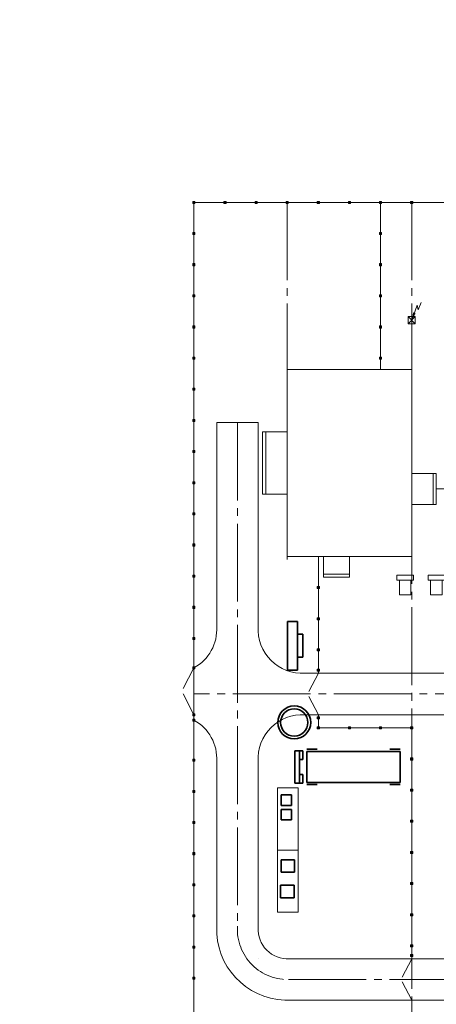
# Model space of a CAD drawing. Header units: millimetres. Extents: x 0 to 420, y 0 to 297.
# Tile 2 of 17: x 0 to 80, y 107 to 297. Entities that reach past the tile are written whole.
import ezdxf

# ---------------------------------------------------------------- set-up
doc = ezdxf.new("R2010")
doc.units = ezdxf.units.MM
for name, pattern in [('K5LT_AXLED', [19.5, 15, -1.5, 1.5, -1.5]), ('K5LT_BASIC', [0]), ('K5LT_THIN', [0])]:
    doc.linetypes.add(name, pattern=pattern)

# ---------------------------------------------------------------- blocks, each defined once
blk = doc.blocks.new('U97')
at = {"color": 4, "linetype": 'K5LT_THIN', "lineweight": 9, "true_color": 0x00ffff}
for p, q in [((51.6, 193.6), (51.6, 229.6)), ((51.6, 229.6), (75.6, 229.6)), ((75.6, 229.6), (75.6, 193.6)), ((75.6, 193.6), (51.6, 193.6))]:
    blk.add_line(p, q, dxfattribs=at)
blk = doc.blocks.new('U98')
at = {"color": 4, "linetype": 'K5LT_THIN', "lineweight": 9, "true_color": 0x00ffff}
for p, q in [((75.6, 209.6), (75.6, 203.6)), ((80.35, 209.6), (75.6, 209.6)), ((80.35, 203.6), (80.35, 209.6)), ((75.6, 203.6), (80.35, 203.6))]:
    blk.add_line(p, q, dxfattribs=at)
blk = doc.blocks.new('U99')
at = {"color": 4, "linetype": 'K5LT_THIN', "lineweight": 9, "true_color": 0x00ffff}
for p, q in [((58.6, 193.6), (58.6, 189.6)), ((63.6, 193.6), (58.6, 193.6)), ((63.6, 189.6), (63.6, 193.6)), ((58.6, 189.6), (63.6, 189.6))]:
    blk.add_line(p, q, dxfattribs=at)
blk = doc.blocks.new('U100')
at = {"color": 4, "linetype": 'K5LT_THIN', "lineweight": 9, "true_color": 0x00ffff}
for p, q in [((46.85, 205.6), (46.85, 217.6)), ((46.85, 217.6), (51.6, 217.6)), ((51.6, 217.6), (51.6, 205.6)), ((51.6, 205.6), (46.85, 205.6))]:
    blk.add_line(p, q, dxfattribs=at)
blk = doc.blocks.new('U116')
at = {"color": 3, "linetype": 'K5LT_BASIC', "lineweight": 35, "true_color": 0x00ff00}
for p, q in [((50.41, 135.18), (50.41, 132.78)), ((53.01, 135.18), (50.41, 135.18)), ((53.01, 132.78), (53.01, 135.18)), ((50.41, 132.78), (53.01, 132.78))]:
    blk.add_line(p, q, dxfattribs=at)
blk = doc.blocks.new('U117')
at = {"color": 3, "linetype": 'K5LT_BASIC', "lineweight": 35, "true_color": 0x00ff00}
for p, q in [((50.31, 130.25), (50.31, 127.85)), ((52.91, 130.25), (50.31, 130.25)), ((52.91, 127.85), (52.91, 130.25)), ((50.31, 127.85), (52.91, 127.85))]:
    blk.add_line(p, q, dxfattribs=at)
blk = doc.blocks.new('U118')
at = {"color": 3, "linetype": 'K5LT_BASIC', "lineweight": 35, "true_color": 0x00ff00}
for p, q in [((52.43, 147.65), (50.43, 147.65)), ((50.43, 147.65), (50.43, 145.65)), ((52.43, 145.65), (52.43, 147.65)), ((50.43, 145.65), (52.43, 145.65))]:
    blk.add_line(p, q, dxfattribs=at)
blk = doc.blocks.new('U119')
at = {"color": 3, "linetype": 'K5LT_BASIC', "lineweight": 35, "true_color": 0x00ff00}
for p, q in [((52.43, 144.85), (50.43, 144.85)), ((50.43, 144.85), (50.43, 142.85)), ((52.43, 142.85), (52.43, 144.85)), ((50.43, 142.85), (52.43, 142.85))]:
    blk.add_line(p, q, dxfattribs=at)
blk = doc.blocks.new('U120')
at = {"color": 4, "linetype": 'K5LT_THIN', "lineweight": 9, "true_color": 0x00ffff}
for p, q in [((49.73, 149.04), (49.73, 137.04)), ((53.73, 149.04), (49.73, 149.04)), ((53.73, 137.04), (53.73, 149.04)), ((49.73, 137.04), (53.73, 137.04))]:
    blk.add_line(p, q, dxfattribs=at)
blk = doc.blocks.new('U121')
at = {"color": 4, "linetype": 'K5LT_THIN', "lineweight": 9, "true_color": 0x00ffff}
for p, q in [((49.73, 137.04), (49.73, 125.04)), ((53.73, 137.04), (49.73, 137.04)), ((53.73, 125.04), (53.73, 137.04)), ((49.73, 125.04), (53.73, 125.04))]:
    blk.add_line(p, q, dxfattribs=at)
blk = doc.blocks.new('U250')
blk.add_hatch(color=7).paths.add_polyline_path([(75.8, 262), (75.4, 262), (75.4, 261.6), (75.8, 261.6)])
at = {"color": 4, "linetype": 'K5LT_THIN', "lineweight": 9, "true_color": 0x00ffff}
for p, q in [((75.8, 262), (75.4, 262)), ((75.4, 262), (75.4, 261.6)), ((75.8, 261.6), (75.8, 262)), ((75.4, 261.6), (75.8, 261.6))]:
    blk.add_line(p, q, dxfattribs=at)
blk = doc.blocks.new('U251')
blk.add_hatch(color=7).paths.add_polyline_path([(69.8, 262), (69.4, 262), (69.4, 261.6), (69.8, 261.6)])
at = {"color": 4, "linetype": 'K5LT_THIN', "lineweight": 9, "true_color": 0x00ffff}
for p, q in [((69.8, 262), (69.4, 262)), ((69.4, 262), (69.4, 261.6)), ((69.8, 261.6), (69.8, 262)), ((69.4, 261.6), (69.8, 261.6))]:
    blk.add_line(p, q, dxfattribs=at)
blk = doc.blocks.new('U252')
blk.add_hatch(color=7).paths.add_polyline_path([(63.8, 262), (63.4, 262), (63.4, 261.6), (63.8, 261.6)])
at = {"color": 4, "linetype": 'K5LT_THIN', "lineweight": 9, "true_color": 0x00ffff}
for p, q in [((63.8, 262), (63.4, 262)), ((63.4, 262), (63.4, 261.6)), ((63.8, 261.6), (63.8, 262)), ((63.4, 261.6), (63.8, 261.6))]:
    blk.add_line(p, q, dxfattribs=at)
blk = doc.blocks.new('U253')
blk.add_hatch(color=7).paths.add_polyline_path([(57.8, 262), (57.4, 262), (57.4, 261.6), (57.8, 261.6)])
at = {"color": 4, "linetype": 'K5LT_THIN', "lineweight": 9, "true_color": 0x00ffff}
for p, q in [((57.8, 262), (57.4, 262)), ((57.4, 262), (57.4, 261.6)), ((57.8, 261.6), (57.8, 262)), ((57.4, 261.6), (57.8, 261.6))]:
    blk.add_line(p, q, dxfattribs=at)
blk = doc.blocks.new('U254')
blk.add_hatch(color=7).paths.add_polyline_path([(51.8, 262), (51.4, 262), (51.4, 261.6), (51.8, 261.6)])
at = {"color": 4, "linetype": 'K5LT_THIN', "lineweight": 9, "true_color": 0x00ffff}
for p, q in [((51.8, 262), (51.4, 262)), ((51.4, 262), (51.4, 261.6)), ((51.8, 261.6), (51.8, 262)), ((51.4, 261.6), (51.8, 261.6))]:
    blk.add_line(p, q, dxfattribs=at)
blk = doc.blocks.new('U255')
blk.add_hatch(color=7).paths.add_polyline_path([(45.8, 262), (45.4, 262), (45.4, 261.6), (45.8, 261.6)])
at = {"color": 4, "linetype": 'K5LT_THIN', "lineweight": 9, "true_color": 0x00ffff}
for p, q in [((45.8, 262), (45.4, 262)), ((45.4, 262), (45.4, 261.6)), ((45.8, 261.6), (45.8, 262)), ((45.4, 261.6), (45.8, 261.6))]:
    blk.add_line(p, q, dxfattribs=at)
blk = doc.blocks.new('U256')
blk.add_hatch(color=7).paths.add_polyline_path([(33.8, 262), (33.4, 262), (33.4, 261.6), (33.8, 261.6)])
at = {"color": 4, "linetype": 'K5LT_THIN', "lineweight": 9, "true_color": 0x00ffff}
for p, q in [((33.8, 262), (33.4, 262)), ((33.4, 262), (33.4, 261.6)), ((33.8, 261.6), (33.8, 262)), ((33.4, 261.6), (33.8, 261.6))]:
    blk.add_line(p, q, dxfattribs=at)
blk = doc.blocks.new('U257')
blk.add_hatch(color=7).paths.add_polyline_path([(39.8, 262), (39.4, 262), (39.4, 261.6), (39.8, 261.6)])
at = {"color": 4, "linetype": 'K5LT_THIN', "lineweight": 9, "true_color": 0x00ffff}
for p, q in [((39.8, 262), (39.4, 262)), ((39.4, 262), (39.4, 261.6)), ((39.8, 261.6), (39.8, 262)), ((39.4, 261.6), (39.8, 261.6))]:
    blk.add_line(p, q, dxfattribs=at)
blk = doc.blocks.new('U258')
blk.add_hatch(color=7).paths.add_polyline_path([(33.8, 183.6), (33.8, 184), (33.4, 184), (33.4, 183.6)])
at = {"color": 4, "linetype": 'K5LT_THIN', "lineweight": 9, "true_color": 0x00ffff}
for p, q in [((33.4, 184), (33.4, 183.6)), ((33.8, 184), (33.4, 184)), ((33.8, 183.6), (33.8, 184)), ((33.4, 183.6), (33.8, 183.6))]:
    blk.add_line(p, q, dxfattribs=at)
blk = doc.blocks.new('U259')
blk.add_hatch(color=7).paths.add_polyline_path([(33.8, 189.6), (33.8, 190), (33.4, 190), (33.4, 189.6)])
at = {"color": 4, "linetype": 'K5LT_THIN', "lineweight": 9, "true_color": 0x00ffff}
for p, q in [((33.4, 190), (33.4, 189.6)), ((33.8, 190), (33.4, 190)), ((33.8, 189.6), (33.8, 190)), ((33.4, 189.6), (33.8, 189.6))]:
    blk.add_line(p, q, dxfattribs=at)
blk = doc.blocks.new('U260')
blk.add_hatch(color=7).paths.add_polyline_path([(33.8, 195.6), (33.8, 196), (33.4, 196), (33.4, 195.6)])
at = {"color": 4, "linetype": 'K5LT_THIN', "lineweight": 9, "true_color": 0x00ffff}
for p, q in [((33.4, 196), (33.4, 195.6)), ((33.8, 196), (33.4, 196)), ((33.4, 195.6), (33.8, 195.6)), ((33.8, 195.6), (33.8, 196))]:
    blk.add_line(p, q, dxfattribs=at)
blk = doc.blocks.new('U261')
blk.add_hatch(color=7).paths.add_polyline_path([(33.8, 219.6), (33.8, 220), (33.4, 220), (33.4, 219.6)])
at = {"color": 4, "linetype": 'K5LT_THIN', "lineweight": 9, "true_color": 0x00ffff}
for p, q in [((33.4, 220), (33.4, 219.6)), ((33.8, 220), (33.4, 220)), ((33.4, 219.6), (33.8, 219.6)), ((33.8, 219.6), (33.8, 220))]:
    blk.add_line(p, q, dxfattribs=at)
blk = doc.blocks.new('U262')
blk.add_hatch(color=7).paths.add_polyline_path([(33.8, 213.6), (33.8, 214), (33.4, 214), (33.4, 213.6)])
at = {"color": 4, "linetype": 'K5LT_THIN', "lineweight": 9, "true_color": 0x00ffff}
for p, q in [((33.4, 214), (33.4, 213.6)), ((33.8, 214), (33.4, 214)), ((33.4, 213.6), (33.8, 213.6)), ((33.8, 213.6), (33.8, 214))]:
    blk.add_line(p, q, dxfattribs=at)
blk = doc.blocks.new('U263')
blk.add_hatch(color=7).paths.add_polyline_path([(33.8, 207.6), (33.8, 208), (33.4, 208), (33.4, 207.6)])
at = {"color": 4, "linetype": 'K5LT_THIN', "lineweight": 9, "true_color": 0x00ffff}
for p, q in [((33.4, 208), (33.4, 207.6)), ((33.8, 208), (33.4, 208)), ((33.4, 207.6), (33.8, 207.6)), ((33.8, 207.6), (33.8, 208))]:
    blk.add_line(p, q, dxfattribs=at)
blk = doc.blocks.new('U264')
blk.add_hatch(color=7).paths.add_polyline_path([(33.8, 201.6), (33.8, 202), (33.4, 202), (33.4, 201.6)])
at = {"color": 4, "linetype": 'K5LT_THIN', "lineweight": 9, "true_color": 0x00ffff}
for p, q in [((33.4, 202), (33.4, 201.6)), ((33.8, 202), (33.4, 202)), ((33.4, 201.6), (33.8, 201.6)), ((33.8, 201.6), (33.8, 202))]:
    blk.add_line(p, q, dxfattribs=at)
blk = doc.blocks.new('U265')
blk.add_hatch(color=7).paths.add_polyline_path([(33.8, 225.6), (33.8, 226), (33.4, 226), (33.4, 225.6)])
at = {"color": 4, "linetype": 'K5LT_THIN', "lineweight": 9, "true_color": 0x00ffff}
for p, q in [((33.4, 226), (33.4, 225.6)), ((33.8, 226), (33.4, 226)), ((33.8, 225.6), (33.8, 226)), ((33.4, 225.6), (33.8, 225.6))]:
    blk.add_line(p, q, dxfattribs=at)
blk = doc.blocks.new('U266')
blk.add_hatch(color=7).paths.add_polyline_path([(33.8, 231.6), (33.8, 232), (33.4, 232), (33.4, 231.6)])
at = {"color": 4, "linetype": 'K5LT_THIN', "lineweight": 9, "true_color": 0x00ffff}
for p, q in [((33.4, 232), (33.4, 231.6)), ((33.8, 232), (33.4, 232)), ((33.4, 231.6), (33.8, 231.6)), ((33.8, 231.6), (33.8, 232))]:
    blk.add_line(p, q, dxfattribs=at)
blk = doc.blocks.new('U267')
blk.add_hatch(color=7).paths.add_polyline_path([(33.8, 237.6), (33.8, 238), (33.4, 238), (33.4, 237.6)])
at = {"color": 4, "linetype": 'K5LT_THIN', "lineweight": 9, "true_color": 0x00ffff}
for p, q in [((33.4, 238), (33.4, 237.6)), ((33.8, 238), (33.4, 238)), ((33.4, 237.6), (33.8, 237.6)), ((33.8, 237.6), (33.8, 238))]:
    blk.add_line(p, q, dxfattribs=at)
blk = doc.blocks.new('U268')
blk.add_hatch(color=7).paths.add_polyline_path([(33.8, 249.6), (33.8, 250), (33.4, 250), (33.4, 249.6)])
at = {"color": 4, "linetype": 'K5LT_THIN', "lineweight": 9, "true_color": 0x00ffff}
for p, q in [((33.4, 250), (33.4, 249.6)), ((33.8, 250), (33.4, 250)), ((33.4, 249.6), (33.8, 249.6)), ((33.8, 249.6), (33.8, 250))]:
    blk.add_line(p, q, dxfattribs=at)
blk = doc.blocks.new('U269')
blk.add_hatch(color=7).paths.add_polyline_path([(33.8, 243.6), (33.8, 244), (33.4, 244), (33.4, 243.6)])
at = {"color": 4, "linetype": 'K5LT_THIN', "lineweight": 9, "true_color": 0x00ffff}
for p, q in [((33.4, 244), (33.4, 243.6)), ((33.8, 244), (33.4, 244)), ((33.4, 243.6), (33.8, 243.6)), ((33.8, 243.6), (33.8, 244))]:
    blk.add_line(p, q, dxfattribs=at)
blk = doc.blocks.new('U270')
blk.add_hatch(color=7).paths.add_polyline_path([(33.8, 255.6), (33.8, 256), (33.4, 256), (33.4, 255.6)])
at = {"color": 4, "linetype": 'K5LT_THIN', "lineweight": 9, "true_color": 0x00ffff}
for p, q in [((33.4, 256), (33.4, 255.6)), ((33.8, 256), (33.4, 256)), ((33.4, 255.6), (33.8, 255.6)), ((33.8, 255.6), (33.8, 256))]:
    blk.add_line(p, q, dxfattribs=at)
blk = doc.blocks.new('U271')
blk.add_hatch(color=7).paths.add_polyline_path([(33.8, 249.6), (33.8, 250), (33.4, 250), (33.4, 249.6)])
at = {"color": 4, "linetype": 'K5LT_THIN', "lineweight": 9, "true_color": 0x00ffff}
for p, q in [((33.4, 250), (33.4, 249.6)), ((33.8, 250), (33.4, 250)), ((33.4, 249.6), (33.8, 249.6)), ((33.8, 249.6), (33.8, 250))]:
    blk.add_line(p, q, dxfattribs=at)
blk = doc.blocks.new('U272')
blk.add_hatch(color=7).paths.add_polyline_path([(33.8, 261.6), (33.8, 262), (33.4, 262), (33.4, 261.6)])
at = {"color": 4, "linetype": 'K5LT_THIN', "lineweight": 9, "true_color": 0x00ffff}
for p, q in [((33.4, 262), (33.4, 261.6)), ((33.8, 262), (33.4, 262)), ((33.8, 261.6), (33.8, 262)), ((33.4, 261.6), (33.8, 261.6))]:
    blk.add_line(p, q, dxfattribs=at)
blk = doc.blocks.new('U276')
blk.add_hatch(color=7).paths.add_polyline_path([(33.8, 124.14), (33.8, 124.54), (33.4, 124.54), (33.4, 124.14)])
at = {"color": 4, "linetype": 'K5LT_THIN', "lineweight": 9, "true_color": 0x00ffff}
for p, q in [((33.4, 124.54), (33.4, 124.14)), ((33.8, 124.54), (33.4, 124.54)), ((33.4, 124.14), (33.8, 124.14)), ((33.8, 124.14), (33.8, 124.54))]:
    blk.add_line(p, q, dxfattribs=at)
blk = doc.blocks.new('U277')
blk.add_hatch(color=7).paths.add_polyline_path([(33.8, 118.14), (33.8, 118.54), (33.4, 118.54), (33.4, 118.14)])
at = {"color": 4, "linetype": 'K5LT_THIN', "lineweight": 9, "true_color": 0x00ffff}
for p, q in [((33.4, 118.54), (33.4, 118.14)), ((33.8, 118.54), (33.4, 118.54)), ((33.4, 118.14), (33.8, 118.14)), ((33.8, 118.14), (33.8, 118.54))]:
    blk.add_line(p, q, dxfattribs=at)
blk = doc.blocks.new('U278')
blk.add_hatch(color=7).paths.add_polyline_path([(33.8, 112.14), (33.8, 112.54), (33.4, 112.54), (33.4, 112.14)])
at = {"color": 4, "linetype": 'K5LT_THIN', "lineweight": 9, "true_color": 0x00ffff}
for p, q in [((33.4, 112.54), (33.4, 112.14)), ((33.8, 112.54), (33.4, 112.54)), ((33.4, 112.14), (33.8, 112.14)), ((33.8, 112.14), (33.8, 112.54))]:
    blk.add_line(p, q, dxfattribs=at)
blk = doc.blocks.new('U280')
blk.add_hatch(color=7).paths.add_polyline_path([(33.8, 130.14), (33.8, 130.54), (33.4, 130.54), (33.4, 130.14)])
at = {"color": 4, "linetype": 'K5LT_THIN', "lineweight": 9, "true_color": 0x00ffff}
for p, q in [((33.4, 130.54), (33.4, 130.14)), ((33.8, 130.54), (33.4, 130.54)), ((33.4, 130.14), (33.8, 130.14)), ((33.8, 130.14), (33.8, 130.54))]:
    blk.add_line(p, q, dxfattribs=at)
blk = doc.blocks.new('U281')
blk.add_hatch(color=7).paths.add_polyline_path([(33.8, 136.14), (33.8, 136.54), (33.4, 136.54), (33.4, 136.14)])
at = {"color": 4, "linetype": 'K5LT_THIN', "lineweight": 9, "true_color": 0x00ffff}
for p, q in [((33.4, 136.54), (33.4, 136.14)), ((33.8, 136.54), (33.4, 136.54)), ((33.4, 136.14), (33.8, 136.14)), ((33.8, 136.14), (33.8, 136.54))]:
    blk.add_line(p, q, dxfattribs=at)
blk = doc.blocks.new('U282')
blk.add_hatch(color=7).paths.add_polyline_path([(33.8, 142.14), (33.8, 142.54), (33.4, 142.54), (33.4, 142.14)])
at = {"color": 4, "linetype": 'K5LT_THIN', "lineweight": 9, "true_color": 0x00ffff}
for p, q in [((33.4, 142.54), (33.4, 142.14)), ((33.8, 142.54), (33.4, 142.54)), ((33.8, 142.14), (33.8, 142.54)), ((33.4, 142.14), (33.8, 142.14))]:
    blk.add_line(p, q, dxfattribs=at)
blk = doc.blocks.new('U283')
blk.add_hatch(color=7).paths.add_polyline_path([(33.8, 171.92), (33.8, 172.32), (33.4, 172.32), (33.4, 171.92)])
at = {"color": 4, "linetype": 'K5LT_THIN', "lineweight": 9, "true_color": 0x00ffff}
for p, q in [((33.4, 172.32), (33.4, 171.92)), ((33.8, 172.32), (33.4, 172.32)), ((33.4, 171.92), (33.8, 171.92)), ((33.8, 171.92), (33.8, 172.32))]:
    blk.add_line(p, q, dxfattribs=at)
blk = doc.blocks.new('U284')
blk.add_hatch(color=7).paths.add_polyline_path([(33.8, 161.88), (33.8, 162.28), (33.4, 162.28), (33.4, 161.88)])
at = {"color": 4, "linetype": 'K5LT_THIN', "lineweight": 9, "true_color": 0x00ffff}
for p, q in [((33.4, 162.28), (33.4, 161.88)), ((33.8, 162.28), (33.4, 162.28)), ((33.4, 161.88), (33.8, 161.88)), ((33.8, 161.88), (33.8, 162.28))]:
    blk.add_line(p, q, dxfattribs=at)
blk = doc.blocks.new('U285')
blk.add_hatch(color=7).paths.add_polyline_path([(33.8, 177.6), (33.8, 178), (33.4, 178), (33.4, 177.6)])
at = {"color": 4, "linetype": 'K5LT_THIN', "lineweight": 9, "true_color": 0x00ffff}
for p, q in [((33.4, 178), (33.4, 177.6)), ((33.8, 178), (33.4, 178)), ((33.4, 177.6), (33.8, 177.6)), ((33.8, 177.6), (33.8, 178))]:
    blk.add_line(p, q, dxfattribs=at)
blk = doc.blocks.new('U286')
blk.add_hatch(color=7).paths.add_polyline_path([(33.8, 171.92), (33.8, 172.32), (33.4, 172.32), (33.4, 171.92)])
at = {"color": 4, "linetype": 'K5LT_THIN', "lineweight": 9, "true_color": 0x00ffff}
for p, q in [((33.4, 172.32), (33.4, 171.92)), ((33.8, 172.32), (33.4, 172.32)), ((33.4, 171.92), (33.8, 171.92)), ((33.8, 171.92), (33.8, 172.32))]:
    blk.add_line(p, q, dxfattribs=at)
blk = doc.blocks.new('U287')
blk.add_hatch(color=7).paths.add_polyline_path([(33.8, 162.9), (33.8, 163.3), (33.4, 163.3), (33.4, 162.9)])
at = {"color": 4, "linetype": 'K5LT_THIN', "lineweight": 9, "true_color": 0x00ffff}
for p, q in [((33.4, 163.3), (33.4, 162.9)), ((33.8, 163.3), (33.4, 163.3)), ((33.8, 162.9), (33.8, 163.3)), ((33.4, 162.9), (33.8, 162.9))]:
    blk.add_line(p, q, dxfattribs=at)
blk = doc.blocks.new('U288')
blk.add_hatch(color=7).paths.add_polyline_path([(33.8, 148.14), (33.8, 148.54), (33.4, 148.54), (33.4, 148.14)])
at = {"color": 4, "linetype": 'K5LT_THIN', "lineweight": 9, "true_color": 0x00ffff}
for p, q in [((33.4, 148.54), (33.4, 148.14)), ((33.8, 148.54), (33.4, 148.54)), ((33.4, 148.14), (33.8, 148.14)), ((33.8, 148.14), (33.8, 148.54))]:
    blk.add_line(p, q, dxfattribs=at)
blk = doc.blocks.new('U289')
blk.add_hatch(color=7).paths.add_polyline_path([(33.8, 142.14), (33.8, 142.54), (33.4, 142.54), (33.4, 142.14)])
at = {"color": 4, "linetype": 'K5LT_THIN', "lineweight": 9, "true_color": 0x00ffff}
for p, q in [((33.4, 142.54), (33.4, 142.14)), ((33.8, 142.54), (33.4, 142.54)), ((33.8, 142.14), (33.8, 142.54)), ((33.4, 142.14), (33.8, 142.14))]:
    blk.add_line(p, q, dxfattribs=at)
blk = doc.blocks.new('U290')
blk.add_hatch(color=7).paths.add_polyline_path([(33.8, 154.14), (33.8, 154.54), (33.4, 154.54), (33.4, 154.14)])
at = {"color": 4, "linetype": 'K5LT_THIN', "lineweight": 9, "true_color": 0x00ffff}
for p, q in [((33.4, 154.54), (33.4, 154.14)), ((33.8, 154.54), (33.4, 154.54)), ((33.4, 154.14), (33.8, 154.14)), ((33.8, 154.14), (33.8, 154.54))]:
    blk.add_line(p, q, dxfattribs=at)
blk = doc.blocks.new('U323')
blk.add_hatch(color=7).paths.add_polyline_path([(69.8, 231.6), (69.8, 232), (69.4, 232), (69.4, 231.6)])
at = {"color": 4, "linetype": 'K5LT_THIN', "lineweight": 9, "true_color": 0x00ffff}
for p, q in [((69.4, 232), (69.4, 231.6)), ((69.8, 232), (69.4, 232)), ((69.4, 231.6), (69.8, 231.6)), ((69.8, 231.6), (69.8, 232))]:
    blk.add_line(p, q, dxfattribs=at)
blk = doc.blocks.new('U324')
blk.add_hatch(color=7).paths.add_polyline_path([(69.8, 237.6), (69.8, 238), (69.4, 238), (69.4, 237.6)])
at = {"color": 4, "linetype": 'K5LT_THIN', "lineweight": 9, "true_color": 0x00ffff}
for p, q in [((69.4, 238), (69.4, 237.6)), ((69.8, 238), (69.4, 238)), ((69.4, 237.6), (69.8, 237.6)), ((69.8, 237.6), (69.8, 238))]:
    blk.add_line(p, q, dxfattribs=at)
blk = doc.blocks.new('U325')
blk.add_hatch(color=7).paths.add_polyline_path([(69.8, 243.6), (69.8, 244), (69.4, 244), (69.4, 243.6)])
at = {"color": 4, "linetype": 'K5LT_THIN', "lineweight": 9, "true_color": 0x00ffff}
for p, q in [((69.4, 244), (69.4, 243.6)), ((69.8, 244), (69.4, 244)), ((69.4, 243.6), (69.8, 243.6)), ((69.8, 243.6), (69.8, 244))]:
    blk.add_line(p, q, dxfattribs=at)
blk = doc.blocks.new('U326')
blk.add_hatch(color=7).paths.add_polyline_path([(69.8, 255.6), (69.8, 256), (69.4, 256), (69.4, 255.6)])
at = {"color": 4, "linetype": 'K5LT_THIN', "lineweight": 9, "true_color": 0x00ffff}
for p, q in [((69.4, 256), (69.4, 255.6)), ((69.8, 256), (69.4, 256)), ((69.4, 255.6), (69.8, 255.6)), ((69.8, 255.6), (69.8, 256))]:
    blk.add_line(p, q, dxfattribs=at)
blk = doc.blocks.new('U327')
blk.add_hatch(color=7).paths.add_polyline_path([(69.8, 249.6), (69.8, 250), (69.4, 250), (69.4, 249.6)])
at = {"color": 4, "linetype": 'K5LT_THIN', "lineweight": 9, "true_color": 0x00ffff}
for p, q in [((69.4, 250), (69.4, 249.6)), ((69.8, 250), (69.4, 250)), ((69.4, 249.6), (69.8, 249.6)), ((69.8, 249.6), (69.8, 250))]:
    blk.add_line(p, q, dxfattribs=at)
blk = doc.blocks.new('U328')
blk.add_hatch(color=7).paths.add_polyline_path([(69.8, 255.6), (69.8, 256), (69.4, 256), (69.4, 255.6)])
at = {"color": 4, "linetype": 'K5LT_THIN', "lineweight": 9, "true_color": 0x00ffff}
for p, q in [((69.4, 256), (69.4, 255.6)), ((69.8, 256), (69.4, 256)), ((69.4, 255.6), (69.8, 255.6)), ((69.8, 255.6), (69.8, 256))]:
    blk.add_line(p, q, dxfattribs=at)
blk = doc.blocks.new('U329')
blk.add_hatch(color=7).paths.add_polyline_path([(57.8, 162.3), (57.8, 162.7), (57.4, 162.7), (57.4, 162.3)])
at = {"color": 4, "linetype": 'K5LT_THIN', "lineweight": 9, "true_color": 0x00ffff}
for p, q in [((57.4, 162.7), (57.4, 162.3)), ((57.8, 162.7), (57.4, 162.7)), ((57.4, 162.3), (57.8, 162.3)), ((57.8, 162.3), (57.8, 162.7))]:
    blk.add_line(p, q, dxfattribs=at)
blk = doc.blocks.new('U330')
blk.add_hatch(color=7).paths.add_polyline_path([(57.8, 171.5), (57.8, 171.9), (57.4, 171.9), (57.4, 171.5)])
at = {"color": 4, "linetype": 'K5LT_THIN', "lineweight": 9, "true_color": 0x00ffff}
for p, q in [((57.4, 171.9), (57.4, 171.5)), ((57.8, 171.9), (57.4, 171.9)), ((57.4, 171.5), (57.8, 171.5)), ((57.8, 171.5), (57.8, 171.9))]:
    blk.add_line(p, q, dxfattribs=at)
blk = doc.blocks.new('U331')
blk.add_hatch(color=7).paths.add_polyline_path([(57.8, 175.4), (57.8, 175.8), (57.4, 175.8), (57.4, 175.4)])
at = {"color": 4, "linetype": 'K5LT_THIN', "lineweight": 9, "true_color": 0x00ffff}
for p, q in [((57.4, 175.8), (57.4, 175.4)), ((57.8, 175.8), (57.4, 175.8)), ((57.4, 175.4), (57.8, 175.4)), ((57.8, 175.4), (57.8, 175.8))]:
    blk.add_line(p, q, dxfattribs=at)
blk = doc.blocks.new('U332')
blk.add_hatch(color=7).paths.add_polyline_path([(57.8, 187.4), (57.8, 187.8), (57.4, 187.8), (57.4, 187.4)])
at = {"color": 4, "linetype": 'K5LT_THIN', "lineweight": 9, "true_color": 0x00ffff}
for p, q in [((57.4, 187.8), (57.4, 187.4)), ((57.8, 187.8), (57.4, 187.8)), ((57.8, 187.4), (57.8, 187.8)), ((57.4, 187.4), (57.8, 187.4))]:
    blk.add_line(p, q, dxfattribs=at)
blk = doc.blocks.new('U333')
blk.add_hatch(color=7).paths.add_polyline_path([(57.8, 181.4), (57.8, 181.8), (57.4, 181.8), (57.4, 181.4)])
at = {"color": 4, "linetype": 'K5LT_THIN', "lineweight": 9, "true_color": 0x00ffff}
for p, q in [((57.4, 181.8), (57.4, 181.4)), ((57.8, 181.8), (57.4, 181.8)), ((57.4, 181.4), (57.8, 181.4)), ((57.8, 181.4), (57.8, 181.8))]:
    blk.add_line(p, q, dxfattribs=at)
blk = doc.blocks.new('U334')
blk.add_hatch(color=7).paths.add_polyline_path([(57.8, 187.4), (57.8, 187.8), (57.4, 187.8), (57.4, 187.4)])
at = {"color": 4, "linetype": 'K5LT_THIN', "lineweight": 9, "true_color": 0x00ffff}
for p, q in [((57.4, 187.8), (57.4, 187.4)), ((57.8, 187.8), (57.4, 187.8)), ((57.8, 187.4), (57.8, 187.8)), ((57.4, 187.4), (57.8, 187.4))]:
    blk.add_line(p, q, dxfattribs=at)
blk = doc.blocks.new('U335')
blk.add_hatch(color=7).paths.add_polyline_path([(75.8, 160.78), (75.4, 160.78), (75.4, 160.38), (75.8, 160.38)])
at = {"color": 4, "linetype": 'K5LT_THIN', "lineweight": 9, "true_color": 0x00ffff}
for p, q in [((75.8, 160.78), (75.4, 160.78)), ((75.4, 160.78), (75.4, 160.38)), ((75.4, 160.38), (75.8, 160.38)), ((75.8, 160.38), (75.8, 160.78))]:
    blk.add_line(p, q, dxfattribs=at)
blk = doc.blocks.new('U336')
blk.add_hatch(color=7).paths.add_polyline_path([(69.8, 160.78), (69.4, 160.78), (69.4, 160.38), (69.8, 160.38)])
at = {"color": 4, "linetype": 'K5LT_THIN', "lineweight": 9, "true_color": 0x00ffff}
for p, q in [((69.8, 160.78), (69.4, 160.78)), ((69.4, 160.78), (69.4, 160.38)), ((69.4, 160.38), (69.8, 160.38)), ((69.8, 160.38), (69.8, 160.78))]:
    blk.add_line(p, q, dxfattribs=at)
blk = doc.blocks.new('U337')
blk.add_hatch(color=7).paths.add_polyline_path([(63.8, 160.78), (63.4, 160.78), (63.4, 160.38), (63.8, 160.38)])
at = {"color": 4, "linetype": 'K5LT_THIN', "lineweight": 9, "true_color": 0x00ffff}
for p, q in [((63.8, 160.78), (63.4, 160.78)), ((63.4, 160.78), (63.4, 160.38)), ((63.4, 160.38), (63.8, 160.38)), ((63.8, 160.38), (63.8, 160.78))]:
    blk.add_line(p, q, dxfattribs=at)
blk = doc.blocks.new('U338')
blk.add_hatch(color=7).paths.add_polyline_path([(57.8, 160.78), (57.4, 160.78), (57.4, 160.38), (57.8, 160.38)])
at = {"color": 4, "linetype": 'K5LT_THIN', "lineweight": 9, "true_color": 0x00ffff}
for p, q in [((57.8, 160.78), (57.4, 160.78)), ((57.4, 160.78), (57.4, 160.38)), ((57.4, 160.38), (57.8, 160.38)), ((57.8, 160.38), (57.8, 160.78))]:
    blk.add_line(p, q, dxfattribs=at)
blk = doc.blocks.new('U339')
blk.add_hatch(color=7).paths.add_polyline_path([(75.8, 130.38), (75.8, 130.78), (75.4, 130.78), (75.4, 130.38)])
at = {"color": 4, "linetype": 'K5LT_THIN', "lineweight": 9, "true_color": 0x00ffff}
for p, q in [((75.4, 130.78), (75.4, 130.38)), ((75.8, 130.78), (75.4, 130.78)), ((75.4, 130.38), (75.8, 130.38)), ((75.8, 130.38), (75.8, 130.78))]:
    blk.add_line(p, q, dxfattribs=at)
blk = doc.blocks.new('U340')
blk.add_hatch(color=7).paths.add_polyline_path([(75.8, 124.38), (75.8, 124.78), (75.4, 124.78), (75.4, 124.38)])
at = {"color": 4, "linetype": 'K5LT_THIN', "lineweight": 9, "true_color": 0x00ffff}
for p, q in [((75.4, 124.78), (75.4, 124.38)), ((75.8, 124.78), (75.4, 124.78)), ((75.4, 124.38), (75.8, 124.38)), ((75.8, 124.38), (75.8, 124.78))]:
    blk.add_line(p, q, dxfattribs=at)
blk = doc.blocks.new('U341')
blk.add_hatch(color=7).paths.add_polyline_path([(75.8, 118.38), (75.8, 118.78), (75.4, 118.78), (75.4, 118.38)])
at = {"color": 4, "linetype": 'K5LT_THIN', "lineweight": 9, "true_color": 0x00ffff}
for p, q in [((75.4, 118.78), (75.4, 118.38)), ((75.8, 118.78), (75.4, 118.78)), ((75.4, 118.38), (75.8, 118.38)), ((75.8, 118.38), (75.8, 118.78))]:
    blk.add_line(p, q, dxfattribs=at)
blk = doc.blocks.new('U342')
blk.add_hatch(color=7).paths.add_polyline_path([(75.8, 116.5), (75.8, 116.9), (75.4, 116.9), (75.4, 116.5)])
at = {"color": 4, "linetype": 'K5LT_THIN', "lineweight": 9, "true_color": 0x00ffff}
for p, q in [((75.4, 116.9), (75.4, 116.5)), ((75.8, 116.9), (75.4, 116.9)), ((75.4, 116.5), (75.8, 116.5)), ((75.8, 116.5), (75.8, 116.9))]:
    blk.add_line(p, q, dxfattribs=at)
blk = doc.blocks.new('U343')
blk.add_hatch(color=7).paths.add_polyline_path([(75.8, 136.38), (75.8, 136.78), (75.4, 136.78), (75.4, 136.38)])
at = {"color": 4, "linetype": 'K5LT_THIN', "lineweight": 9, "true_color": 0x00ffff}
for p, q in [((75.4, 136.78), (75.4, 136.38)), ((75.8, 136.78), (75.4, 136.78)), ((75.8, 136.38), (75.8, 136.78)), ((75.4, 136.38), (75.8, 136.38))]:
    blk.add_line(p, q, dxfattribs=at)
blk = doc.blocks.new('U344')
blk.add_hatch(color=7).paths.add_polyline_path([(75.8, 142.38), (75.8, 142.78), (75.4, 142.78), (75.4, 142.38)])
at = {"color": 4, "linetype": 'K5LT_THIN', "lineweight": 9, "true_color": 0x00ffff}
for p, q in [((75.4, 142.78), (75.4, 142.38)), ((75.8, 142.78), (75.4, 142.78)), ((75.4, 142.38), (75.8, 142.38)), ((75.8, 142.38), (75.8, 142.78))]:
    blk.add_line(p, q, dxfattribs=at)
blk = doc.blocks.new('U345')
blk.add_hatch(color=7).paths.add_polyline_path([(75.8, 148.38), (75.8, 148.78), (75.4, 148.78), (75.4, 148.38)])
at = {"color": 4, "linetype": 'K5LT_THIN', "lineweight": 9, "true_color": 0x00ffff}
for p, q in [((75.4, 148.78), (75.4, 148.38)), ((75.8, 148.78), (75.4, 148.78)), ((75.4, 148.38), (75.8, 148.38)), ((75.8, 148.38), (75.8, 148.78))]:
    blk.add_line(p, q, dxfattribs=at)
blk = doc.blocks.new('U346')
blk.add_hatch(color=7).paths.add_polyline_path([(75.8, 154.38), (75.8, 154.78), (75.4, 154.78), (75.4, 154.38)])
at = {"color": 4, "linetype": 'K5LT_THIN', "lineweight": 9, "true_color": 0x00ffff}
for p, q in [((75.4, 154.78), (75.4, 154.38)), ((75.8, 154.78), (75.4, 154.78)), ((75.4, 154.38), (75.8, 154.38)), ((75.8, 154.38), (75.8, 154.78))]:
    blk.add_line(p, q, dxfattribs=at)
blk = doc.blocks.new('U347')
blk.add_hatch(color=7).paths.add_polyline_path([(75.8, 148.38), (75.8, 148.78), (75.4, 148.78), (75.4, 148.38)])
at = {"color": 4, "linetype": 'K5LT_THIN', "lineweight": 9, "true_color": 0x00ffff}
for p, q in [((75.4, 148.78), (75.4, 148.38)), ((75.8, 148.78), (75.4, 148.78)), ((75.4, 148.38), (75.8, 148.38)), ((75.8, 148.38), (75.8, 148.78))]:
    blk.add_line(p, q, dxfattribs=at)
blk = doc.blocks.new('U348')
blk.add_hatch(color=7).paths.add_polyline_path([(75.8, 160.38), (75.8, 160.78), (75.4, 160.78), (75.4, 160.38)])
at = {"color": 4, "linetype": 'K5LT_THIN', "lineweight": 9, "true_color": 0x00ffff}
for p, q in [((75.4, 160.78), (75.4, 160.38)), ((75.8, 160.78), (75.4, 160.78)), ((75.4, 160.38), (75.8, 160.38)), ((75.8, 160.38), (75.8, 160.78))]:
    blk.add_line(p, q, dxfattribs=at)
blk = doc.blocks.new('U354')
at = {"color": 4, "linetype": 'K5LT_THIN', "lineweight": 9, "true_color": 0x00ffff}
for p, q in [((72.75, 189), (72.75, 190)), ((72.75, 190), (75.95, 190)), ((75.95, 190), (75.95, 189)), ((75.95, 189), (72.75, 189)), ((73.25, 186.2), (73.25, 189)), ((73.25, 189), (75.45, 189)), ((75.45, 189), (75.45, 186.2)), ((75.45, 186.2), (73.25, 186.2))]:
    blk.add_line(p, q, dxfattribs=at)
blk = doc.blocks.new('U355')
at = {"color": 4, "linetype": 'K5LT_THIN', "lineweight": 9, "true_color": 0x00ffff}
for p, q in [((78.75, 189), (78.75, 190)), ((78.75, 190), (81.95, 190)), ((81.95, 190), (81.95, 189)), ((81.95, 189), (78.75, 189)), ((79.25, 186.2), (79.25, 189)), ((79.25, 189), (81.45, 189)), ((81.45, 189), (81.45, 186.2)), ((81.45, 186.2), (79.25, 186.2))]:
    blk.add_line(p, q, dxfattribs=at)
blk = doc.blocks.new('U359')
at = {"true_color": 0x070000}
blk.add_hatch(color=18, dxfattribs=at).paths.add_polyline_path([(75.6, 239.1), (76.36, 240.42), (75.88, 240.6)])
at = {"color": 4, "linetype": 'K5LT_THIN', "lineweight": 9, "true_color": 0x00ffff}
for p, q in [((75.6, 239.1), (76.67, 241.98)), ((76.67, 241.98), (76.87, 241.08)), ((76.87, 241.08), (77.4, 242.52)), ((76.3, 239.8), (74.9, 239.8)), ((74.9, 239.8), (74.9, 238.4)), ((74.9, 238.4), (76.3, 239.8)), ((76.3, 238.4), (74.9, 239.8)), ((75.6, 239.1), (75.6, 239.1)), ((75.6, 239.1), (75.6, 239.1)), ((75.6, 239.1), (75.6, 239.1)), ((75.6, 239.1), (75.6, 239.1)), ((75.6, 239.1), (75.6, 239.1)), ((75.6, 239.1), (75.6, 239.1)), ((75.6, 239.1), (75.6, 239.1)), ((75.6, 239.1), (75.6, 239.1)), ((75.6, 239.1), (75.6, 239.1)), ((75.6, 239.1), (75.6, 239.1)), ((75.6, 239.1), (75.6, 239.1)), ((75.6, 239.1), (75.6, 239.1)), ((75.6, 239.1), (75.6, 239.1)), ((75.6, 239.1), (75.6, 239.1)), ((75.6, 239.1), (75.6, 239.1)), ((75.6, 239.1), (75.6, 239.1)), ((75.6, 239.1), (75.6, 239.1)), ((75.6, 239.1), (75.6, 239.1)), ((76.3, 238.4), (76.3, 239.8)), ((74.9, 238.4), (76.3, 238.4))]:
    blk.add_line(p, q, dxfattribs=at)
for start, end in [(0, 180), (0, 180), (180, 0), (180, 0)]:
    blk.add_arc((75.6, 239.1), 0.0451, start, end, dxfattribs=at)
blk = doc.blocks.new('U376')
at = {"color": 3, "linetype": 'K5LT_BASIC', "lineweight": 35, "true_color": 0x00ff00}
for p, q in [((55.4, 156.45), (57.4, 156.45)), ((73.4, 156.05), (55.4, 156.05)), ((55.4, 156.05), (55.4, 150.05)), ((73.4, 156.45), (71.4, 156.45)), ((73.4, 150.05), (73.4, 156.05)), ((55.4, 150.05), (73.4, 150.05)), ((55.4, 149.65), (57.4, 149.65)), ((73.4, 149.65), (71.4, 149.65))]:
    blk.add_line(p, q, dxfattribs=at)
blk = doc.blocks.new('U377')
at = {"color": 3, "linetype": 'K5LT_BASIC', "lineweight": 35, "true_color": 0x00ff00}
for p, q in [((53.06, 149.92), (53.06, 156.17)), ((53.06, 156.17), (53.94, 156.17)), ((53.94, 156.17), (53.94, 149.92)), ((53.94, 154.5), (53.94, 156.17)), ((53.94, 156.17), (54.63, 156.17)), ((54.63, 156.17), (54.63, 154.5)), ((54.63, 154.5), (53.94, 154.5)), ((53.94, 149.92), (53.06, 149.92)), ((54.63, 151.59), (53.94, 151.59)), ((53.94, 151.59), (53.94, 149.92)), ((53.94, 149.92), (54.63, 149.92)), ((54.63, 149.92), (54.63, 151.59))]:
    blk.add_line(p, q, dxfattribs=at)
blk = doc.blocks.new('U390')
at = {"color": 3, "linetype": 'K5LT_BASIC', "lineweight": 35, "true_color": 0x00ff00}
for p, q in [((51.67, 171.7), (51.67, 181.07)), ((51.67, 181.07), (53.59, 181.07)), ((53.59, 181.07), (53.59, 171.7)), ((53.59, 174.17), (53.59, 178.6)), ((53.59, 178.6), (54.63, 178.6)), ((54.63, 178.6), (54.63, 174.17)), ((54.63, 174.17), (53.59, 174.17)), ((53.59, 171.7), (51.67, 171.7))]:
    blk.add_line(p, q, dxfattribs=at)

msp = doc.modelspace()

# ---------------------------------------------------------------- linework, layer by layer
at = {"color": 4, "linetype": 'K5LT_THIN', "lineweight": 9, "true_color": 0x00ffff}
for p, q in [((33.6, 261.8), (33.6, 88.34)), ((153.6, 261.8), (33.6, 261.8)), ((69.6, 261.6), (69.6, 229.6)), ((46, 219.4), (38, 219.4)), ((38, 219.4), (38, 180)), ((46, 219.4), (46, 180.099858)), ((47.45, 217.6), (47.45, 205.6)), ((79.749183, 209.6), (79.749183, 203.6)), ((57.6, 193.6), (57.6, 171.099858)), ((63.6, 190.2), (58.6, 190.2)), ((33.6, 172.124231), (31.524691, 168.131351)), ((104.6, 171.099858), (55, 171.099858)), ((57.6, 171.099858), (55.755281, 167.550631)), ((33.599879, 163.106274), (31.52457, 167.099154)), ((57.6, 163.099858), (55.755281, 166.649084)), ((153.6, 163.099858), (55, 163.099858)), ((57.6, 163.099858), (57.6, 160.578225)), ((57.6, 160.578225), (75.6, 160.578225)), ((75.6, 160.578225), (75.6, 116.099858)), ((38, 154.099858), (38, 122.289298)), ((46, 154.099858), (46, 122.099858)), ((46, 116.099858), (45.999183, 116.099858)), ((85.949183, 116.099858), (52, 116.099858)), ((75.6, 116.099858), (73.755281, 112.550631)), ((75.6, 108.099858), (73.755281, 111.649084)), ((85.949183, 108.099858), (51.125792, 108.099858)), ((75.6, 108.099858), (75.6, 88.34))]:
    msp.add_line(p, q, dxfattribs=at)
at = {"color": 2, "linetype": 'K5LT_AXLED', "lineweight": 9, "true_color": 0xffff00}
for p, q in [((51.6, 261.8), (51.6, 193)), ((75.6, 261.8), (75.6, 88.34)), ((42, 219.4), (42, 121.310225)), ((129.2, 206.6), (80.349183, 206.6)), ((153.6, 167.099858), (33.6, 167.099858)), ((86.349183, 112.099858), (51.210367, 112.099858))]:
    msp.add_line(p, q, dxfattribs=at)
at = {"color": 3, "linetype": 'K5LT_BASIC', "lineweight": 35, "true_color": 0x00ff00}
for radius in [3.175, 2.628222]:
    msp.add_circle((52.953762, 161.618163), radius, dxfattribs=at)
at = {"color": 4, "linetype": 'K5LT_THIN', "lineweight": 9, "true_color": 0x00ffff}
for centre, radius, start, end in [((29.527266, 179.572592), 8.489124, 298.66966457, 3.56097726), ((54.472734, 179.572592), 8.489124, 176.43902274, 273.56097726), ((29.527266, 154.627124), 8.489124, 356.43902274, 61.33033543), ((54.472734, 154.627124), 8.489124, 86.43902274, 183.56097726), ((51.657616, 121.757474), 13.667967, 177.77004465, 267.77004465), ((51.657616, 121.757474), 5.667967, 176.53683502, 273.46316498), ((54.472734, 124.572734), 8.489124, 273.54547345, 273.56097726)]:
    msp.add_arc(centre, radius, start, end, dxfattribs=at)
at = {"color": 2, "linetype": 'K5LT_AXLED', "lineweight": 9, "true_color": 0xffff00}
msp.add_arc((51.657616, 121.757474), 9.667967, 176.53683502, 273.46316498, dxfattribs=at)

# ---------------------------------------------------------------- block references
for name in ['U256', 'U272', 'U257', 'U255', 'U254', 'U253', 'U252', 'U251', 'U250', 'U270', 'U326', 'U328', 'U268', 'U271', 'U327', 'U269', 'U325', 'U359', 'U267', 'U324', 'U266', 'U323', 'U97', 'U265', 'U261', 'U100', 'U262', 'U98', 'U263', 'U264', 'U260', 'U99', 'U259', 'U354', 'U355', 'U332', 'U334', 'U258', 'U390', 'U333', 'U285', 'U331', 'U283', 'U286', 'U330', 'U287', 'U284', 'U329', 'U338', 'U337', 'U336', 'U335', 'U348', 'U377', 'U376', 'U290', 'U346', 'U288', 'U120', 'U345', 'U347', 'U118', 'U119', 'U282', 'U289', 'U344', 'U121', 'U343', 'U281', 'U116', 'U280', 'U117', 'U339', 'U276', 'U340', 'U277', 'U341', 'U342', 'U278']:
    msp.add_blockref(name, (0, 0))

doc.saveas('drawing.dxf')
